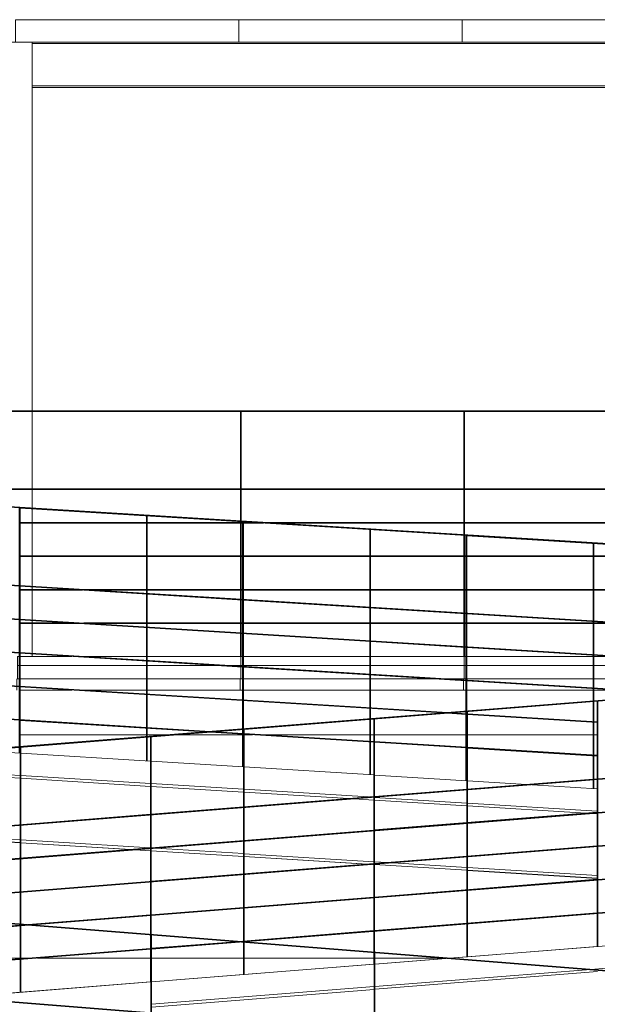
# Model space of a CAD drawing. Header units: millimetres. Extents: x 210059 to 342622, y 147607 to 161162.
# Tile 16 of 30: x 261833 to 264420, y 150793 to 155200. Entities that reach past the tile are written whole.
import ezdxf

# ---------------------------------------------------------------- set-up
doc = ezdxf.new("R2010")
doc.units = ezdxf.units.MM
for name, color, linetype, lineweight in [('A-FLOR', 192, 'Continuous', 5), ('A-GENM', 13, 'Continuous', 13), ('Balaústres', 7, 'Continuous', 5), ('C-TOPO', 7, 'Continuous', 5), ('C-TOPO-MINR', 7, 'Continuous', 5), ('Corrimão', 7, 'Continuous', 5), ('Guarda-corpos', 7, 'Continuous', 5), ('I-WALL', 2, 'Continuous', 13), ('S-BEAM', 12, 'Continuous', 13), ('S-COLS', 52, 'Continuous', 13)]:
    doc.layers.add(name, color=color, linetype=linetype, lineweight=lineweight)

# ---------------------------------------------------------------- blocks, each defined once
blk = doc.blocks.new('Guarda-corpo - 25mm-V42-TRECHO 1 - CORTE LONGITUDINAL')
at = {"layer": 'Balaústres', "color": 55}
for p, q in [((261835.8, 151943.9), (261835.8, 151597.4)), ((261836, 151596.9), (261836, 151943.9)), ((261839, 151597.2), (261839, 151944.2)), ((261835.8, 151593.9), (261835.8, 151447.4)), ((261836, 151446.9), (261836, 151593.9)), ((261839, 151447.2), (261839, 151594.2)), ((261835.8, 151443.9), (261835.8, 151297.4)), ((261836, 151296.9), (261836, 151443.9)), ((261839, 151297.2), (261839, 151444.2)), ((261835.8, 151293.9), (261835.8, 151153.1)), ((261836, 151153.1), (261836, 151293.9)), ((261839, 151152.9), (261839, 151294.2)), ((261835.8, 151150.1), (261835.8, 151147.4)), ((261835.8, 151143.9), (261835.8, 150997.4)), ((261836, 151146.9), (261836, 151150.1)), ((261836, 150996.9), (261836, 151143.9)), ((261839, 151147.2), (261839, 151149.8)), ((261839, 150997.2), (261839, 151144.2)), ((261835.8, 150993.9), (261835.8, 150847.4)), ((261836, 150847.4), (261836, 150993.9)), ((261839, 150847.7), (261839, 150994.2)), ((261835.8, 150847.4), (261836, 150847.4)), ((261836, 150847.4), (261839, 150847.7))]:
    blk.add_line(p, q, dxfattribs=at)
blk = doc.blocks.new('Guarda-corpo - 25mm-V43-TRECHO 1 - CORTE LONGITUDINAL')
at = {"layer": 'Balaústres', "color": 55}
for p, q in [((262835.8, 152023.4), (262835.8, 151676.9)), ((262836, 151676.4), (262836, 152023.4)), ((262839, 151676.7), (262839, 152023.7)), ((262835.8, 151673.4), (262835.8, 151526.9)), ((262836, 151526.4), (262836, 151673.4)), ((262839, 151526.7), (262839, 151673.7)), ((262835.8, 151523.4), (262835.8, 151376.9)), ((262836, 151376.4), (262836, 151523.4)), ((262839, 151376.7), (262839, 151523.7)), ((262835.8, 151373.4), (262835.8, 151226.9)), ((262836, 151226.4), (262836, 151373.4)), ((262839, 151226.7), (262839, 151373.7)), ((262835.8, 151223.4), (262835.8, 151076.9)), ((262836, 151076.4), (262836, 151223.4)), ((262839, 151076.7), (262839, 151223.7)), ((262835.8, 151070.6), (262835.8, 150926.9)), ((262836, 150926.9), (262836, 151070.6)), ((262839, 150927.2), (262839, 151070.3)), ((262835.8, 150926.9), (262836, 150926.9)), ((262836, 150926.9), (262839, 150927.2))]:
    blk.add_line(p, q, dxfattribs=at)
blk = doc.blocks.new('Guarda-corpo - 25mm-V44-TRECHO 1 - CORTE LONGITUDINAL')
at = {"layer": 'Balaústres', "color": 55}
for p, q in [((263835.8, 152102.9), (263835.8, 151756.4)), ((263836, 151755.9), (263836, 152102.9)), ((263839, 151756.2), (263839, 152103.2)), ((263835.8, 151752.9), (263835.8, 151606.4)), ((263836, 151605.9), (263836, 151752.9)), ((263839, 151606.2), (263839, 151753.2)), ((263835.8, 151602.9), (263835.8, 151456.4)), ((263836, 151455.9), (263836, 151602.9)), ((263839, 151456.2), (263839, 151603.2)), ((263835.8, 151452.9), (263835.8, 151306.4)), ((263836, 151305.9), (263836, 151452.9)), ((263839, 151306.2), (263839, 151453.2)), ((263835.8, 151302.9), (263835.8, 151156.4)), ((263836, 151155.9), (263836, 151302.9)), ((263839, 151156.2), (263839, 151303.2)), ((263835.8, 151152.9), (263835.8, 151006.4)), ((263836, 151006.4), (263836, 151152.9)), ((263839, 151006.7), (263839, 151153.2)), ((263835.8, 151006.4), (263836, 151006.4)), ((263836, 151006.4), (263839, 151006.7))]:
    blk.add_line(p, q, dxfattribs=at)
blk = doc.blocks.new('Guarda-corpo - Guarda-corpo-2976238-TRECHO 1 - CORTE LONGITUDINAL')
at = {"layer": 'Corrimão', "color": 55}
for p, q in [((256837.6, 151550), (269415, 152550)), ((263422.6, 151723.6), (264419.6, 151802.8)), ((262422.6, 151644.1), (263419.6, 151723.3)), ((261422.6, 151564.5), (262419.6, 151643.8)), ((263422.6, 151573.6), (264419.6, 151652.8)), ((262422.6, 151494.1), (263419.6, 151573.3)), ((263422.6, 151423.6), (264419.6, 151502.8)), ((261422.6, 151414.5), (262419.6, 151493.8)), ((262422.6, 151344.1), (263419.6, 151423.3)), ((261422.6, 151264.5), (262419.6, 151343.8)), ((263422.6, 151273.6), (264419.6, 151352.8)), ((262422.6, 151194.1), (263419.6, 151273.3)), ((261871.8, 151150.3), (262419.6, 151193.8)), ((263422.6, 151123.6), (264419.6, 151202.8)), ((261423.2, 151114.6), (261852.8, 151148.8)), ((262815.1, 151075.3), (263419.6, 151123.3)), ((262423.2, 151044.1), (262796.1, 151073.8)), ((261423.2, 150964.6), (262419.6, 151043.8))]:
    blk.add_line(p, q, dxfattribs=at)
for name in ['Guarda-corpo - 25mm-V44-TRECHO 1 - CORTE LONGITUDINAL', 'Guarda-corpo - 25mm-V43-TRECHO 1 - CORTE LONGITUDINAL', 'Guarda-corpo - 25mm-V42-TRECHO 1 - CORTE LONGITUDINAL']:
    blk.add_blockref(name, (0, 0))
blk = doc.blocks.new('Guarda-corpo - 25mm-4287830-TRECHO 1 - CORTE LONGITUDINAL')
at = {"layer": 'Balaústres', "color": 55}
for p, q in [((269419.4, 152199.9), (269419.4, 152546.9)), ((269422.6, 152547.1), (269419.6, 152546.9)), ((269419.6, 151449.9), (269419.6, 152546.9)), ((269422.6, 152547.1), (269422.6, 151450.1)), ((269419.4, 152049.9), (269419.4, 152196.9)), ((269419.4, 151899.9), (269419.4, 152046.9)), ((269419.4, 151749.9), (269419.4, 151896.9)), ((269419.4, 151599.9), (269419.4, 151746.9)), ((269419.4, 151449.9), (269419.4, 151596.9)), ((269419.4, 151449.9), (269419.6, 151449.9)), ((269419.6, 151449.9), (269422.6, 151450.1))]:
    blk.add_line(p, q, dxfattribs=at)
blk = doc.blocks.new('Guarda-corpo - 25mm-V46-TRECHO 1 - CORTE LONGITUDINAL')
at = {"layer": 'Balaústres', "color": 55}
for p, q in [((263419.4, 151722.8), (263419.4, 152069.8)), ((263422.6, 152070.1), (263419.6, 152069.8)), ((263419.6, 151027.2), (263419.6, 152069.8)), ((263422.6, 152070.1), (263422.6, 151027)), ((263419.4, 151572.8), (263419.4, 151719.8)), ((263419.4, 151422.8), (263419.4, 151569.8)), ((263419.4, 151272.8), (263419.4, 151419.8)), ((263419.4, 151122.8), (263419.4, 151269.8)), ((263419.4, 151027.2), (263419.4, 151119.8)), ((263419.4, 150972.8), (263419.4, 151024.2)), ((263419.6, 150972.8), (263419.6, 151024.2)), ((263419.4, 150972.8), (263419.6, 150972.8))]:
    blk.add_line(p, q, dxfattribs=at)
blk = doc.blocks.new('Guarda-corpo - 25mm-V47-TRECHO 1 - CORTE LONGITUDINAL')
at = {"layer": 'Balaústres', "color": 55}
for p, q in [((262419.4, 151643.3), (262419.4, 151990.3)), ((262422.6, 151990.6), (262419.6, 151990.3)), ((262419.6, 151106.7), (262419.6, 151990.3)), ((262422.6, 151990.6), (262422.6, 151106.5)), ((262419.4, 151493.3), (262419.4, 151640.3)), ((262419.4, 151343.3), (262419.4, 151490.3)), ((262419.4, 151193.3), (262419.4, 151340.3)), ((262419.4, 151106.7), (262419.4, 151190.3)), ((262419.4, 151043.3), (262419.4, 151103.7)), ((262419.6, 150893.3), (262419.6, 151103.7)), ((262419.4, 150893.3), (262419.4, 151040.3)), ((262419.4, 150893.3), (262419.6, 150893.3))]:
    blk.add_line(p, q, dxfattribs=at)
blk = doc.blocks.new('Guarda-corpo - Guarda-corpo-2976281-TRECHO 1 - CORTE LONGITUDINAL')
at = {"layer": 'Corrimão', "color": 55}
for p, q in [((256843.6, 151550), (269421.1, 152550)), ((256862.7, 151548.5), (269421.1, 152547)), ((259044.8, 151375), (269421.1, 152200)), ((259063.8, 151373.5), (269421.1, 152197)), ((259988.1, 151300), (269421.1, 152050)), ((260007.1, 151298.5), (269421.1, 152047)), ((260931.5, 151225), (269421.1, 151900)), ((260950.4, 151223.5), (269421.1, 151897)), ((261874.8, 151150), (269421.1, 151750)), ((261893.7, 151148.5), (269421.1, 151747)), ((262818.1, 151075), (269421.1, 151600)), ((262837, 151073.5), (269421.1, 151597)), ((261423.2, 151114.1), (261855.9, 151148.5)), ((261423.2, 151111.1), (261874.8, 151147)), ((262423.2, 151043.6), (262799.2, 151073.5)), ((262423.2, 151040.6), (262818.1, 151072)), ((261423.2, 150964.1), (262420.2, 151043.4)), ((261423.2, 150961.1), (262420.2, 151040.4))]:
    blk.add_line(p, q, dxfattribs=at)
for name, p in [('Guarda-corpo - 25mm-4287830-TRECHO 1 - CORTE LONGITUDINAL', (-5000, -397.5)), ('Guarda-corpo - 25mm-V46-TRECHO 1 - CORTE LONGITUDINAL', (0, 0)), ('Guarda-corpo - 25mm-V47-TRECHO 1 - CORTE LONGITUDINAL', (0, 0))]:
    blk.add_blockref(name, p)
blk = doc.blocks.new('Guarda-corpo - 25mm-V75-TRECHO 1 - CORTE LONGITUDINAL')
at = {"layer": 'Balaústres', "color": 55}
for p, q in [((263420, 150677.2), (263420, 151024.1)), ((263420.2, 149927.4), (263420.2, 151024.1)), ((263423.2, 149927.2), (263423.2, 151023.9)), ((263420, 150527.2), (263420, 150674.2)), ((263420, 150377.2), (263420, 150524.2)), ((263420, 150227.2), (263420, 150374.2)), ((263420, 150077.2), (263420, 150224.2)), ((263420, 149927.5), (263420, 150074.2))]:
    blk.add_line(p, q, dxfattribs=at)
blk = doc.blocks.new('Guarda-corpo - 25mm-V76-TRECHO 1 - CORTE LONGITUDINAL')
at = {"layer": 'Balaústres', "color": 55}
for p, q in [((262420, 150756.7), (262420, 151103.7)), ((262420.2, 150006.9), (262420.2, 151103.7)), ((262423.2, 150006.7), (262423.2, 151103.4)), ((262420, 150606.7), (262420, 150753.7)), ((262420, 150456.7), (262420, 150603.7)), ((262420, 150306.7), (262420, 150453.7)), ((262420, 150156.7), (262420, 150303.7)), ((262420, 150007), (262420, 150153.7))]:
    blk.add_line(p, q, dxfattribs=at)
blk = doc.blocks.new('Guarda-corpo - Guarda-corpo-3090293-TRECHO 1 - CORTE LONGITUDINAL')
at = {"layer": 'Corrimão', "color": 55}
for p, q in [((256843.8, 151550), (269421.6, 150550)), ((269421.6, 150547), (256843.8, 151547)), ((269421.6, 150200), (256843.8, 151200)), ((256843.8, 151197), (269421.6, 150197))]:
    blk.add_line(p, q, dxfattribs=at)
for name in ['Guarda-corpo - 25mm-V76-TRECHO 1 - CORTE LONGITUDINAL', 'Guarda-corpo - 25mm-V75-TRECHO 1 - CORTE LONGITUDINAL']:
    blk.add_blockref(name, (0, 0))
blk = doc.blocks.new('_EST_ PLACA PISO ESTRUTURAL BORDA - _EST_ PLACA PISO ESTRUTURAL BORDA-V93-TRECHO 1 - CORTE LONGITUDINAL')
at = {"layer": 'A-GENM'}
for p, q in [((263823.9, 152310), (263823.9, 152350)), ((263823.9, 152350), (263831.9, 152350)), ((263834.9, 152350), (264401, 152350)), ((264404.4, 152350), (264495.5, 152350)), ((264550.1, 152350), (264823.9, 152350)), ((264823.9, 152350), (264823.9, 152333.1)), ((263831.9, 152310), (263823.9, 152310)), ((263823.9, 152250), (263823.9, 152310)), ((263831.9, 152310), (263823.9, 152310)), ((264401, 152310), (263834.9, 152310)), ((264401, 152310), (263834.9, 152310)), ((264823.9, 152310), (264404.4, 152310)), ((264823.9, 152310), (264404.4, 152310)), ((264823.9, 152329.7), (264823.9, 152310)), ((264823.9, 152310), (264823.9, 152250)), ((263820.3, 152245.1), (263820.4, 152250)), ((263831.9, 152250), (263823.9, 152250)), ((264401, 152250), (263834.9, 152250)), ((264823.9, 152250), (264404.4, 152250)), ((264820.4, 152250), (264820.2, 152200)), ((263820.3, 152200), (263820.3, 152241.7))]:
    blk.add_line(p, q, dxfattribs=at)
blk = doc.blocks.new('_EST_ PLACA PISO ESTRUTURAL BORDA - _EST_ PLACA PISO ESTRUTURAL BORDA-V94-TRECHO 1 - CORTE LONGITUDINAL')
at = {"layer": 'A-GENM'}
for p, q in [((262823.9, 152310), (262823.9, 152350)), ((262823.9, 152350), (262831.9, 152350)), ((262834.9, 152350), (263401, 152350)), ((263404, 152350), (263823.9, 152350)), ((263823.9, 152350), (263823.9, 152310)), ((262831.9, 152310), (262823.9, 152310)), ((262823.9, 152306.6), (262823.9, 152310)), ((262831.9, 152310), (262823.9, 152310)), ((262823.9, 152250), (262823.9, 152303.2)), ((263401, 152310), (262834.9, 152310)), ((263401, 152310), (262834.9, 152310)), ((263823.9, 152310), (263404, 152310)), ((263823.9, 152310), (263404, 152310)), ((263823.9, 152310), (263823.9, 152250)), ((262820.3, 152200), (262820.4, 152250)), ((262831.9, 152250), (262823.9, 152250)), ((263401, 152250), (262834.9, 152250)), ((263685.7, 152250), (263404, 152250)), ((263823.9, 152250), (263740.4, 152250)), ((263820.4, 152250), (263820.3, 152245.1)), ((263820.3, 152241.7), (263820.3, 152200))]:
    blk.add_line(p, q, dxfattribs=at)
blk = doc.blocks.new('_EST_ PLACA PISO ESTRUTURAL BORDA - _EST_ PLACA PISO ESTRUTURAL BORDA-V95-TRECHO 1 - CORTE LONGITUDINAL')
at = {"layer": 'A-GENM'}
for p, q in [((261823.9, 152310), (261823.9, 152350)), ((261823.9, 152350), (261831.9, 152350)), ((261834.9, 152350), (262066.3, 152350)), ((262120.9, 152350), (262401, 152350)), ((262404, 152350), (262823.9, 152350)), ((262823.9, 152350), (262823.9, 152310)), ((261831.9, 152310), (261823.9, 152310)), ((261823.9, 152250), (261823.9, 152310)), ((261831.9, 152310), (261823.9, 152310)), ((262401, 152310), (261834.9, 152310)), ((262401, 152310), (261834.9, 152310)), ((262714.1, 152310), (262404, 152310)), ((262714.1, 152310), (262404, 152310)), ((262823.9, 152310), (262768.7, 152310)), ((262823.9, 152310), (262768.7, 152310)), ((262823.9, 152310), (262823.9, 152306.6)), ((262823.9, 152303.2), (262823.9, 152250)), ((261820.3, 152218.6), (261820.4, 152250)), ((261831.9, 152250), (261823.9, 152250)), ((262401, 152250), (261834.9, 152250)), ((262823.9, 152250), (262404, 152250)), ((262820.4, 152250), (262820.3, 152200)), ((261820.3, 152200), (261820.3, 152215.2))]:
    blk.add_line(p, q, dxfattribs=at)
blk = doc.blocks.new('Guarda-corpo - 25mm-V111-TRECHO 1 - CORTE LONGITUDINAL')
at = {"layer": 'Balaústres', "color": 55}
for p, q in [((261831.7, 153014.8), (261831.7, 152667.9)), ((261831.9, 151947.1), (261831.9, 153014.8)), ((261834.9, 151947.3), (261834.9, 153014.7)), ((261831.7, 152664.9), (261831.7, 152517.9)), ((261831.7, 152514.9), (261831.7, 152367.9)), ((261831.7, 152364.9), (261831.7, 152217.9)), ((261831.7, 152214.9), (261831.7, 152067.9)), ((261831.7, 152064.9), (261831.7, 151947.1)), ((261831.7, 151943.6), (261831.7, 151917.9)), ((261831.9, 151917.9), (261831.9, 151943.6)), ((261834.9, 151917.7), (261834.9, 151943.8))]:
    blk.add_line(p, q, dxfattribs=at)
blk = doc.blocks.new('Guarda-corpo - 25mm-V112-TRECHO 1 - CORTE LONGITUDINAL')
at = {"layer": 'Balaústres', "color": 55}
for p, q in [((262831.7, 152953.1), (262831.7, 152606.1)), ((262831.9, 152026.6), (262831.9, 152953.1)), ((262834.9, 152026.8), (262834.9, 152952.9)), ((262831.7, 152603.1), (262831.7, 152456.1)), ((262831.7, 152453.1), (262831.7, 152306.1)), ((262831.7, 152303.1), (262831.7, 152156.1)), ((262831.7, 152153.1), (262831.7, 152026.6)), ((262831.7, 152023.1), (262831.7, 152006.1)), ((262831.7, 152003.1), (262831.7, 151856.1)), ((262831.9, 151856.1), (262831.9, 152023.1)), ((262834.9, 151855.9), (262834.9, 152023.3))]:
    blk.add_line(p, q, dxfattribs=at)
blk = doc.blocks.new('Guarda-corpo - 25mm-V113-TRECHO 1 - CORTE LONGITUDINAL')
at = {"layer": 'Balaústres', "color": 55}
for p, q in [((263831.7, 152891.3), (263831.7, 152544.4)), ((263831.9, 152106.1), (263831.9, 152891.3)), ((263834.9, 152106.3), (263834.9, 152891.2)), ((263831.7, 152541.4), (263831.7, 152394.4)), ((263831.7, 152391.4), (263831.7, 152244.4)), ((263831.7, 152241.4), (263831.7, 152106.1)), ((263831.7, 152102.6), (263831.7, 152094.4)), ((263831.7, 152091.4), (263831.7, 151944.4)), ((263831.9, 151794.4), (263831.9, 152102.6)), ((263834.9, 151794.2), (263834.9, 152102.8)), ((263831.7, 151941.4), (263831.7, 151794.4))]:
    blk.add_line(p, q, dxfattribs=at)
blk = doc.blocks.new('Guarda-corpo - Guarda-corpo-3704854-TRECHO 1 - CORTE LONGITUDINAL')
at = {"layer": 'Corrimão', "color": 55}
for p, q in [((254833.5, 153450), (269408.4, 152550)), ((269390.8, 152548.1), (254833.5, 153447)), ((254833.5, 153100), (266934.4, 152352.8)), ((266913.1, 152351.1), (254833.5, 153097)), ((254833.5, 152950), (265872.5, 152268.3)), ((265851.2, 152266.7), (254833.5, 152947)), ((254833.5, 152800), (264810.6, 152183.9)), ((264789.3, 152182.2), (254833.5, 152797)), ((254833.5, 152650), (263748.7, 152099.5)), ((263727.4, 152097.8), (254833.5, 152647)), ((254833.5, 152500), (262686.8, 152015.1)), ((262665.5, 152013.4), (254833.5, 152497)), ((263836, 152091.1), (263752.1, 152096.3)), ((263773.4, 152098), (263836, 152094.1)), ((263839, 152093.9), (264419.6, 152058.1)), ((264419.6, 152055.1), (263839, 152090.9)), ((262836, 152002.8), (262690.2, 152011.8)), ((262711.5, 152013.5), (262836, 152005.8)), ((262839, 152005.7), (263419.6, 151969.8)), ((263419.6, 151966.8), (262839, 152002.7)), ((263422.6, 151969.6), (263836, 151944.1)), ((263836, 151941.1), (263422.6, 151966.6)), ((263839, 151943.9), (264419.6, 151908.1)), ((264419.6, 151905.1), (263839, 151940.9))]:
    blk.add_line(p, q, dxfattribs=at)
for name in ['Guarda-corpo - 25mm-V111-TRECHO 1 - CORTE LONGITUDINAL', 'Guarda-corpo - 25mm-V112-TRECHO 1 - CORTE LONGITUDINAL', 'Guarda-corpo - 25mm-V113-TRECHO 1 - CORTE LONGITUDINAL']:
    blk.add_blockref(name, (0, 0))
blk = doc.blocks.new('Guarda-corpo - 25mm-V119-TRECHO 1 - CORTE LONGITUDINAL')
at = {"layer": 'Balaústres', "color": 55}
for p, q in [((262400.8, 152632.7), (262400.8, 152979.3)), ((262401, 152632.7), (262401, 152979.3)), ((262404, 152979.2), (262404, 152632.5)), ((262400.8, 152482.7), (262400.8, 152629.3)), ((262401, 152482.7), (262401, 152629.7)), ((262404, 152629.5), (262404, 152482.5)), ((262400.8, 152332.7), (262400.8, 152479.3)), ((262401, 152332.7), (262401, 152479.7)), ((262404, 152479.5), (262404, 152332.5)), ((262400.8, 152182.7), (262400.8, 152329.3)), ((262401, 152182.7), (262401, 152329.7)), ((262404, 152329.5), (262404, 152182.5)), ((262400.8, 152032.7), (262400.8, 152179.3)), ((262401, 152032.7), (262401, 152179.7)), ((262404, 152179.5), (262404, 152032.5)), ((262400.8, 151992.3), (262400.8, 152029.3)), ((262401, 151992.3), (262401, 152029.7)), ((262404, 152029.5), (262404, 151992.6)), ((262400.8, 151882.7), (262400.8, 151988.8)), ((262401, 151882.7), (262401, 151988.8)), ((262404, 151989.1), (262404, 151882.5))]:
    blk.add_line(p, q, dxfattribs=at)
blk = doc.blocks.new('Guarda-corpo - 25mm-V120-TRECHO 1 - CORTE LONGITUDINAL')
at = {"layer": 'Balaústres', "color": 55}
for p, q in [((263400.8, 152571), (263400.8, 152917.6)), ((263401, 152571), (263401, 152917.6)), ((263404, 152917.4), (263404, 152570.8)), ((263400.8, 152421), (263400.8, 152567.6)), ((263401, 152421), (263401, 152568)), ((263404, 152567.8), (263404, 152420.8)), ((263400.8, 152271), (263400.8, 152417.6)), ((263401, 152271), (263401, 152418)), ((263404, 152417.8), (263404, 152270.8)), ((263400.8, 152121), (263400.8, 152267.6)), ((263401, 152121), (263401, 152268)), ((263404, 152267.8), (263404, 152120.8)), ((263400.8, 152071.8), (263400.8, 152117.6)), ((263401, 152071.8), (263401, 152118)), ((263404, 152117.8), (263404, 152072.1)), ((263404, 152068.6), (263404, 151970.8)), ((263400.8, 151971), (263400.8, 152068.3)), ((263401, 151971), (263401, 152068.3)), ((263400.8, 151821), (263400.8, 151967.6)), ((263401, 151821), (263401, 151968)), ((263404, 151967.8), (263404, 151820.8))]:
    blk.add_line(p, q, dxfattribs=at)
blk = doc.blocks.new('Guarda-corpo - 25mm-V121-TRECHO 1 - CORTE LONGITUDINAL')
at = {"layer": 'Balaústres', "color": 55}
for p, q in [((264400.8, 152509.2), (264400.8, 152855.8)), ((264401, 152509.2), (264401, 152855.8)), ((264404, 152855.7), (264404, 152509)), ((264400.8, 152359.2), (264400.8, 152505.8)), ((264401, 152359.2), (264401, 152506.2)), ((264404, 152506), (264404, 152359)), ((264400.8, 152209.2), (264400.8, 152355.8)), ((264401, 152209.2), (264401, 152356.2)), ((264404, 152356), (264404, 152209)), ((264400.8, 152151.3), (264400.8, 152205.8)), ((264401, 152151.3), (264401, 152206.2)), ((264404, 152206), (264404, 152151.6)), ((264400.8, 152059.2), (264400.8, 152147.8)), ((264401, 152059.2), (264401, 152147.9)), ((264404, 152148.1), (264404, 152059)), ((264400.8, 151909.2), (264400.8, 152055.8)), ((264401, 151909.2), (264401, 152056.2)), ((264404, 152056), (264404, 151909)), ((264400.8, 151801.3), (264400.8, 151905.8)), ((264401, 151801.3), (264401, 151906.2)), ((264404, 151906), (264404, 151801.6)), ((264400.8, 151759.2), (264400.8, 151797.8)), ((264401, 151759.2), (264401, 151797.9)), ((264404, 151798.1), (264404, 151759))]:
    blk.add_line(p, q, dxfattribs=at)
blk = doc.blocks.new('Guarda-corpo - Guarda-corpo-3704872-TRECHO 1 - CORTE LONGITUDINAL')
at = {"layer": 'Corrimão', "color": 55}
for p, q in [((261834.9, 153014.3), (262831.9, 152952.7)), ((262834.9, 152952.5), (263831.9, 152891)), ((263834.9, 152890.8), (264831.9, 152829.2)), ((261834.9, 152664.3), (262831.9, 152602.7)), ((262834.9, 152602.5), (263831.9, 152541)), ((261834.9, 152514.3), (262831.9, 152452.7)), ((263834.9, 152540.8), (264831.9, 152479.2)), ((262834.9, 152452.5), (263831.9, 152391)), ((263834.9, 152390.8), (264831.9, 152329.2)), ((261834.9, 152364.3), (262831.9, 152302.7)), ((262834.9, 152302.5), (263831.9, 152241)), ((261834.9, 152214.3), (262831.9, 152152.7)), ((263834.9, 152240.8), (264786.7, 152182)), ((262834.9, 152152.5), (263724.8, 152097.6)), ((263749.5, 152096.1), (263831.9, 152091)), ((263839, 152090.5), (264419.6, 152054.7)), ((261834.9, 152064.3), (262662.9, 152013.2)), ((262687.6, 152011.6), (262831.9, 152002.7)), ((262839, 152002.3), (263419.6, 151966.4)), ((263422.6, 151966.2), (263831.9, 151941)), ((263839, 151940.5), (264419.6, 151904.7))]:
    blk.add_line(p, q, dxfattribs=at)
for name in ['Guarda-corpo - 25mm-V119-TRECHO 1 - CORTE LONGITUDINAL', 'Guarda-corpo - 25mm-V120-TRECHO 1 - CORTE LONGITUDINAL', 'Guarda-corpo - 25mm-V121-TRECHO 1 - CORTE LONGITUDINAL']:
    blk.add_blockref(name, (0, 0))
blk = doc.blocks.new('PFC-Parallel Flange Channel - 90x300-3727853-TRECHO 1 - CORTE LONGITUDINAL')
at = {"layer": 'S-BEAM'}
for p, q in [((261422.6, 151843.1), (261836, 151817.6)), ((261422.6, 151830.6), (261836, 151805.1)), ((261839, 151817.4), (262419.6, 151781.6)), ((261839, 151804.9), (262419.6, 151769)), ((262422.6, 151781.4), (262836, 151755.9)), ((262422.6, 151768.9), (262836, 151743.3)), ((262839, 151755.7), (263394.8, 151721.3)), ((262839, 151743.1), (263306.1, 151714.3)), ((263422.6, 151719.6), (263836, 151694.1)), ((263330.9, 151712.8), (263419.6, 151707.3)), ((263422.6, 151707.1), (263836, 151681.6)), ((263839, 151693.9), (264419.6, 151658.1)), ((263839, 151681.4), (264368, 151648.7)), ((264392.7, 151647.2), (264419.6, 151645.5)), ((261422.6, 151555.1), (261836, 151529.6)), ((261422.6, 151542.6), (261836, 151517)), ((261839, 151529.4), (262417.5, 151493.6)), ((261839, 151516.8), (262328.9, 151486.6)), ((262353.6, 151485.1), (262419.6, 151481)), ((262422.6, 151480.8), (262836, 151455.3)), ((262442.2, 151492.1), (262836, 151467.8)), ((262839, 151467.6), (263419.6, 151431.8)), ((262839, 151455.1), (263390.7, 151421)), ((263416.3, 151419.4), (263419.6, 151419.2)), ((263422.6, 151431.6), (263479.4, 151428.1)), ((263422.6, 151419.1), (263836, 151393.5)), ((263504.1, 151426.5), (263836, 151406.1)), ((263839, 151405.9), (264419.6, 151370)), ((263839, 151393.3), (264419.6, 151357.5))]:
    blk.add_line(p, q, dxfattribs=at)
blk = doc.blocks.new('PFC-Parallel Flange Channel - 90x300-V132-TRECHO 1 - CORTE LONGITUDINAL')
at = {"layer": 'S-BEAM'}
for p, q in [((261836, 151516.7), (261422.6, 151542.2)), ((262326.2, 151486.4), (261839, 151516.5)), ((262419.6, 151480.6), (262351, 151484.9)), ((262836, 151454.9), (262422.6, 151480.4)), ((263388.1, 151420.8), (262839, 151454.7)), ((263419.6, 151418.9), (263412.8, 151419.3)), ((263836, 151393.2), (263422.6, 151418.7)), ((264419.6, 151357.1), (263839, 151393))]:
    blk.add_line(p, q, dxfattribs=at)
blk = doc.blocks.new('M_HSS-Hollow Structural Section-Column - 150 x 150-V152-TRECHO 1 - CORTE LONGITUDINAL')
at = {"layer": 'S-COLS'}
for p, q in [((261749.7, 155100), (261739.7, 155100)), ((261879.7, 155100), (261749.7, 155100)), ((261889.7, 155100), (261879.7, 155100)), ((261889.7, 153450), (261889.7, 155100)), ((261739.3, 154897), (261739.3, 153450)), ((261739.3, 153447), (261739.3, 153100)), ((261889.7, 153100), (261889.7, 153447)), ((261739.3, 153097), (261739.3, 153023.6)), ((261889.7, 153014.3), (261889.7, 153097)), ((261739.3, 153020.2), (261739.3, 152950)), ((261889.7, 152950), (261889.7, 153010.9)), ((261739.3, 152947), (261739.3, 152800)), ((261889.7, 152800), (261889.7, 152947)), ((261739.3, 152797), (261739.3, 152673.6)), ((261889.7, 152664.3), (261889.7, 152797)), ((261739.3, 152670.2), (261739.3, 152650)), ((261739.3, 152647), (261739.3, 152523.6)), ((261889.7, 152650), (261889.7, 152660.9)), ((261889.7, 152514.3), (261889.7, 152647)), ((261739.3, 152520.2), (261739.3, 152500)), ((261889.7, 152500), (261889.7, 152510.9)), ((261739.3, 152497), (261739.3, 152373.6)), ((261889.7, 152364.3), (261889.7, 152497)), ((261739.3, 152370.2), (261739.3, 152350)), ((261889.7, 152350), (261889.7, 152360.9))]:
    blk.add_line(p, q, dxfattribs=at)
blk = doc.blocks.new('_EME_ GRADEX PISO 3X1  - _EME_ GRADEX PISO 3X1 -V173-TRECHO 1 - CORTE LONGITUDINAL')
at = {"layer": 'A-GENM'}
for p, q in [((279814.4, 155200), (280814.4, 155200)), ((279814.4, 155200), (279814.4, 155105)), ((280814.4, 155200), (280814.4, 155105)), ((279814.4, 155105), (279814.4, 155100)), ((280814.4, 155105), (280814.4, 155100))]:
    blk.add_line(p, q, dxfattribs=at)
blk = doc.blocks.new('_EME_ GRADEX PISO 3X1  - _EME_ GRADEX PISO 3X1 -V171-TRECHO 1 - CORTE LONGITUDINAL')
at = {"layer": 'A-GENM'}
for p, q in [((282814.4, 155200), (283814.4, 155200)), ((282814.4, 155105), (282814.4, 155200)), ((283814.4, 155105), (283814.4, 155200)), ((282814.4, 155100), (282814.4, 155105)), ((283814.4, 155100), (283814.4, 155105))]:
    blk.add_line(p, q, dxfattribs=at)
blk = doc.blocks.new('Guarda-corpo - 25mm-V218-TRECHO 1 - CORTE LONGITUDINAL')
at = {"layer": 'Balaústres', "color": 55}
for p, q in [((263822.2, 153100), (263822.2, 153447)), ((263822.4, 153447), (263825.4, 153447)), ((263822.4, 152894.9), (263822.4, 153447)), ((263825.4, 152894.8), (263825.4, 153447)), ((263822.2, 152950), (263822.2, 153097)), ((263822.2, 152894.9), (263822.2, 152947)), ((263822.2, 152800), (263822.2, 152891.6)), ((263822.4, 152544.9), (263822.4, 152891.6)), ((263825.4, 152544.8), (263825.4, 152891.4)), ((263822.2, 152650), (263822.2, 152797)), ((263822.2, 152544.9), (263822.2, 152647)), ((263822.2, 152500), (263822.2, 152541.6)), ((263822.4, 152394.9), (263822.4, 152541.6)), ((263825.4, 152394.8), (263825.4, 152541.4)), ((263822.2, 152394.9), (263822.2, 152497)), ((263822.2, 152350), (263822.2, 152391.6)), ((263822.4, 152350), (263822.4, 152391.6)), ((263825.4, 152350), (263825.4, 152391.4)), ((263823.9, 152350), (263822.4, 152350)), ((263825.4, 152350), (263823.9, 152350))]:
    blk.add_line(p, q, dxfattribs=at)
blk = doc.blocks.new('Guarda-corpo - 25mm-V219-TRECHO 1 - CORTE LONGITUDINAL')
at = {"layer": 'Balaústres', "color": 55}
for p, q in [((262822.2, 153100), (262822.2, 153447)), ((262822.4, 153447), (262825.4, 153447)), ((262822.4, 152956.7), (262822.4, 153447)), ((262825.4, 152956.5), (262825.4, 153447)), ((262822.2, 152956.7), (262822.2, 153097)), ((262822.2, 152950), (262822.2, 152953.3)), ((262822.4, 152606.7), (262822.4, 152953.3)), ((262825.4, 152606.5), (262825.4, 152953.1)), ((262822.2, 152800), (262822.2, 152947)), ((262822.2, 152650), (262822.2, 152797)), ((262822.2, 152606.7), (262822.2, 152647)), ((262822.2, 152500), (262822.2, 152603.3)), ((262822.4, 152456.7), (262822.4, 152603.3)), ((262825.4, 152456.5), (262825.4, 152603.1)), ((262822.2, 152456.7), (262822.2, 152497)), ((262822.2, 152350), (262822.2, 152453.3)), ((262822.4, 152350), (262822.4, 152453.3)), ((262825.4, 152350), (262825.4, 152453.1)), ((262823.9, 152350), (262822.4, 152350)), ((262825.4, 152350), (262823.9, 152350))]:
    blk.add_line(p, q, dxfattribs=at)
blk = doc.blocks.new('Guarda-corpo - Guarda-corpo-4281392-TRECHO 1 - CORTE LONGITUDINAL')
at = {"layer": 'Corrimão', "color": 55}
for p, q in [((281823.8, 153450), (254823.9, 153450)), ((254882.1, 153447), (281823.8, 153447)), ((281823.8, 153100), (260501.5, 153100)), ((260550.1, 153097), (281823.8, 153097)), ((262401, 152950), (261834.9, 152950)), ((262831.9, 152950), (262404, 152950)), ((262876, 152950), (262834.9, 152950)), ((281823.8, 152950), (262930.7, 152950)), ((261834.9, 152947), (262401, 152947)), ((262404, 152947), (262831.9, 152947)), ((262834.9, 152947), (262924.6, 152947)), ((262979.2, 152947), (281823.8, 152947)), ((262401, 152800), (261834.9, 152800)), ((261834.9, 152797), (262401, 152797)), ((262831.9, 152800), (262404, 152800)), ((262404, 152797), (262831.9, 152797)), ((263401, 152800), (262834.9, 152800)), ((262834.9, 152797), (263401, 152797)), ((263831.9, 152800), (263404, 152800)), ((263404, 152797), (263831.9, 152797)), ((264401, 152800), (263834.9, 152800)), ((263834.9, 152797), (264401, 152797)), ((264831.9, 152800), (264404.4, 152800)), ((264404.4, 152797), (264831.9, 152797)), ((262066.3, 152650), (261834.9, 152650)), ((261834.9, 152647), (262114.9, 152647)), ((262401, 152650), (262120.9, 152650)), ((262169.5, 152647), (262401, 152647)), ((262831.9, 152650), (262404, 152650)), ((262404, 152647), (262831.9, 152647)), ((263401, 152650), (262834.9, 152650)), ((262834.9, 152647), (263401, 152647)), ((263831.9, 152650), (263404, 152650)), ((263404, 152647), (263831.9, 152647)), ((264401, 152650), (263834.9, 152650)), ((263834.9, 152647), (264401, 152647)), ((264831.9, 152650), (264404.4, 152650)), ((264404.4, 152647), (264831.9, 152647)), ((262066.3, 152500), (261834.9, 152500)), ((261834.9, 152497), (262114.9, 152497)), ((262401, 152500), (262120.9, 152500)), ((262169.5, 152497), (262401, 152497)), ((262831.9, 152500), (262404, 152500)), ((262404, 152497), (262831.9, 152497)), ((263401, 152500), (262834.9, 152500)), ((262834.9, 152497), (263401, 152497)), ((263831.9, 152500), (263404, 152500)), ((263404, 152497), (263831.9, 152497)), ((264401, 152500), (263834.9, 152500)), ((263834.9, 152497), (264401, 152497)), ((264495.5, 152500), (264404.4, 152500)), ((264404.4, 152497), (264544, 152497))]:
    blk.add_line(p, q, dxfattribs=at)
for name in ['Guarda-corpo - 25mm-V219-TRECHO 1 - CORTE LONGITUDINAL', 'Guarda-corpo - 25mm-V218-TRECHO 1 - CORTE LONGITUDINAL']:
    blk.add_blockref(name, (0, 0))

msp = doc.modelspace()

# ---------------------------------------------------------------- linework, layer by layer
at = {"layer": 'A-FLOR'}
for p, q in [((261836, 151917.6), (261649.7, 151929.1)), ((262419.6, 151881.6), (261839, 151917.4)), ((262836, 151855.9), (262422.6, 151881.4)), ((263419.6, 151819.8), (262839, 151855.7)), ((261422.6, 151843.1), (261836, 151817.6)), ((261839, 151817.4), (262419.6, 151781.6)), ((263836, 151794.1), (263422.6, 151819.6)), ((262422.6, 151781.4), (262836, 151755.9)), ((264102.7, 151777.6), (263839, 151793.9)), ((264419.6, 151758.1), (264127.4, 151776.1)), ((262839, 151755.7), (263394.8, 151721.3)), ((263422.6, 151719.6), (263836, 151694.1)), ((263839, 151693.9), (264419.6, 151658.1)), ((269421.1, 151450), (263761.4, 151000)), ((264390.3, 150950), (269421.1, 151350)), ((263839, 151006.7), (264419.6, 151052.8)), ((263420.2, 150972.9), (262423.2, 150893.6)), ((262839, 150927.2), (263419.6, 150973.3)), ((263423.2, 150973.6), (263739.4, 150998.8)), ((263742.5, 150998.5), (263423.2, 150973.1)), ((263758.3, 151000.3), (263836, 151006.4)), ((262423.2, 150894.1), (262836, 150926.9)), ((263423.2, 150873.1), (264371.4, 150948.5)), ((262420.2, 150893.4), (261560.3, 150825)), ((261839, 150847.7), (262419.6, 150893.8)), ((261557.2, 150825.3), (261836, 150847.4)), ((262423.2, 150793.6), (263420.2, 150872.9))]:
    msp.add_line(p, q, dxfattribs=at)
at = {"layer": 'C-TOPO'}
for p, q in [((261834.9, 152000), (262168.1, 152000)), ((262168.1, 152000), (262401, 152000)), ((262404, 152000), (262497.4, 152000)), ((262541.3, 152000), (262831.9, 152000)), ((262839, 152000), (262876.1, 152000)), ((262930.7, 152000), (263401, 152000)), ((263404, 152000), (263419.6, 152000)), ((263422.6, 152000), (263831.9, 152000)), ((263839, 152000), (264401, 152000)), ((264404.4, 152000), (264419.6, 152000))]:
    msp.add_line(p, q, dxfattribs=at)
at = {"layer": 'C-TOPO-MINR'}
for p, q in [((261839, 151000), (261868.5, 151000)), ((261912.5, 151000), (262419.6, 151000)), ((262423.2, 151000), (262836, 151000)), ((262839, 151000), (263419.6, 151000)), ((263423.2, 151000), (263723.8, 151000))]:
    msp.add_line(p, q, dxfattribs=at)
at = {"layer": 'C-TOPO-MINR', "flags": 128}
msp.add_lwpolyline([(261423.2, 151000), (261633.1, 151000), (261836, 151000)], dxfattribs=at)
at = {"layer": 'I-WALL'}
for p, q in [((262066.3, 152200), (261834.9, 152200)), ((262401, 152200), (262120.9, 152200)), ((262831.9, 152200), (262404, 152200)), ((263401, 152200), (262834.9, 152200)), ((263831.9, 152200), (263404, 152200)), ((264401, 152200), (263834.9, 152200)), ((264495.5, 152200), (264404.4, 152200))]:
    msp.add_line(p, q, dxfattribs=at)
at = {"layer": 'S-BEAM'}
for p, q in [((265664.6, 155100), (261889.7, 155100)), ((265664.6, 155093.5), (261889.7, 155093.5)), ((261889.6, 154903.5), (265664.6, 154903.5)), ((265664.6, 154897), (261889.6, 154897)), ((264390.3, 150950), (269421.1, 151350)), ((263423.2, 150873.1), (264371.4, 150948.5)), ((263423.2, 150860.6), (264420.2, 150939.8)), ((262423.2, 150793.6), (263420.2, 150872.9)), ((262423.2, 150781.1), (263420.2, 150860.3))]:
    msp.add_line(p, q, dxfattribs=at)

# ---------------------------------------------------------------- block references
at = {"layer": 'A-GENM'}
for name, p in [('_EME_ GRADEX PISO 3X1  - _EME_ GRADEX PISO 3X1 -V173-TRECHO 1 - CORTE LONGITUDINAL', (-17999.9, 0)), ('_EME_ GRADEX PISO 3X1  - _EME_ GRADEX PISO 3X1 -V171-TRECHO 1 - CORTE LONGITUDINAL', (-19999.9, 0)), ('_EME_ GRADEX PISO 3X1  - _EME_ GRADEX PISO 3X1 -V173-TRECHO 1 - CORTE LONGITUDINAL', (-15999.9, 0)), ('_EST_ PLACA PISO ESTRUTURAL BORDA - _EST_ PLACA PISO ESTRUTURAL BORDA-V95-TRECHO 1 - CORTE LONGITUDINAL', (0, 0)), ('_EST_ PLACA PISO ESTRUTURAL BORDA - _EST_ PLACA PISO ESTRUTURAL BORDA-V94-TRECHO 1 - CORTE LONGITUDINAL', (0, 0)), ('_EST_ PLACA PISO ESTRUTURAL BORDA - _EST_ PLACA PISO ESTRUTURAL BORDA-V93-TRECHO 1 - CORTE LONGITUDINAL', (0, 0))]:
    msp.add_blockref(name, p, dxfattribs=at)
at = {"layer": 'Guarda-corpos', "color": 55}
for name in ['Guarda-corpo - Guarda-corpo-4281392-TRECHO 1 - CORTE LONGITUDINAL', 'Guarda-corpo - Guarda-corpo-3704872-TRECHO 1 - CORTE LONGITUDINAL', 'Guarda-corpo - Guarda-corpo-3704854-TRECHO 1 - CORTE LONGITUDINAL', 'Guarda-corpo - Guarda-corpo-2976238-TRECHO 1 - CORTE LONGITUDINAL', 'Guarda-corpo - Guarda-corpo-2976281-TRECHO 1 - CORTE LONGITUDINAL', 'Guarda-corpo - Guarda-corpo-3090293-TRECHO 1 - CORTE LONGITUDINAL']:
    msp.add_blockref(name, (0, 0), dxfattribs=at)
at = {"layer": 'S-BEAM'}
for name in ['PFC-Parallel Flange Channel - 90x300-V132-TRECHO 1 - CORTE LONGITUDINAL', 'PFC-Parallel Flange Channel - 90x300-3727853-TRECHO 1 - CORTE LONGITUDINAL']:
    msp.add_blockref(name, (0, 0), dxfattribs=at)
at = {"layer": 'S-COLS'}
msp.add_blockref('M_HSS-Hollow Structural Section-Column - 150 x 150-V152-TRECHO 1 - CORTE LONGITUDINAL', (0, 0), dxfattribs=at)

doc.saveas('drawing.dxf')
